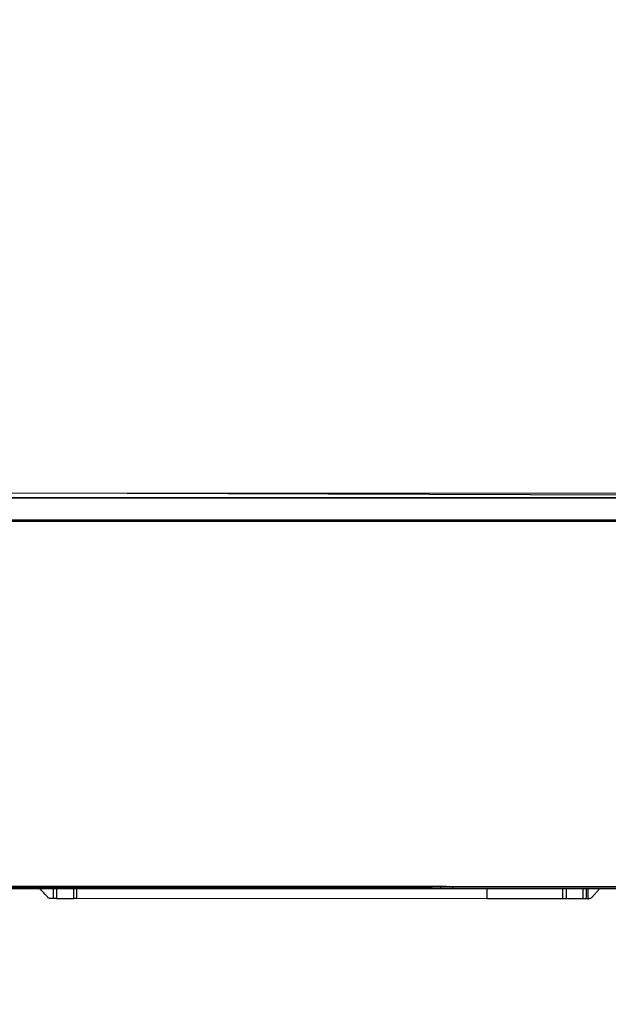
# Model space of a CAD drawing. Header units: millimetres. Extents: x -424979 to 718034, y -72486 to 344972.
# Tile 157 of 256: x 552258 to 552960, y 145026 to 146200. Entities that reach past the tile are written whole.
import ezdxf
from ezdxf import colors
from ezdxf.entities.mleader import LeaderData, LeaderLine
from ezdxf.math import Vec2, Vec3
from ezdxf.xclip import XClip

# ---------------------------------------------------------------- set-up
doc = ezdxf.new("R2010")
doc.units = ezdxf.units.MM
doc.header["$MEASUREMENT"] = 0
doc.header["$XCLIPFRAME"] = 0
doc.layers.add('IS_KLIM Opis_Średnice', color=7, linetype='Continuous', lineweight=9)
doc.layers.add('SKAN - RZUT_7_0_Nr_pióra__1', color=7, linetype='Continuous', lineweight=13)
doc.layers.add('IS_KLIM_urządzenia', color=3, linetype='Continuous')
doc.layers.add('Rysunki i obrazki', color=7, linetype='Continuous')
picture_1 = doc.add_image_def('image7.tif', size_in_pixel=(14115, 7016))

# ---------------------------------------------------------------- blocks, each defined once
blk = doc.blocks.new('Rysunek_7_7', base_point=(-247133.1, 120862.7))
at = {"layer": 'SKAN - RZUT_7_0_Nr_pióra__1', "color": 7, "lineweight": 13}
image = blk.add_image(picture_1, insert=(-306883.1, 91162.7), size_in_units=(119499.9, 59400), dxfattribs=at)
image.set_boundary_path([(-0.5, -0.5), (14114.5, 7015.5)])
blk = doc.blocks.new('G$CFEA986A8')
at = {"layer": 'IS_KLIM_urządzenia', "linetype": 'Continuous'}
for p, q in [((247.78, 196.29), (251.6, 200.59)), ((253.61, 201.26), (253.09, 201.26)), ((255.91, 201.26), (264.42, 201.26)), ((303.61, 201.26), (507.43, 201.26)), ((507.43, 196.29), (507.43, 201.26)), ((507.43, 201.26), (508.86, 201.26)), ((508.86, 201.26), (508.86, 196.29)), ((517.34, 201.26), (508.86, 201.26)), ((320.84, 196.24), (320.84, 196.29)), ((320.84, 195.58), (320.84, 196.24)), ((326.83, 196.24), (326.83, 196.29)), ((326.83, 195.58), (326.83, 196.24)), ((371.52, 196.29), (371.52, 196.24)), ((371.52, 196.24), (371.52, 195.58)), ((391.02, 196.24), (391.02, 196.29)), ((420.02, 196.29), (420.02, 196.24)), ((448.64, 196.29), (448.64, 196.24)), ((278.23, 195.58), (278.23, 195.13)), ((320.84, 195.13), (320.84, 195.58)), ((326.83, 195.13), (326.83, 195.58)), ((371.52, 195.58), (371.52, 195.13)), ((391.02, 195.13), (391.02, 195.58)), ((420.02, 195.13), (420.02, 195.58)), ((448.64, 195.58), (448.64, 195.13)), ((46.52, 13.96), (921.55, 13.84)), ((48.58, 13.7), (919.48, 13.58)), ((919.48, 13.06), (48.58, 13.18)), ((58.73, 0), (909.33, -0.12)), ((58.74, 2.46), (909.33, 2.34)), ((909.33, 1.87), (58.74, 1.98))]:
    blk.add_line(p, q, dxfattribs=at)
at = {"layer": 'IS_KLIM_urządzenia', "linetype": 'Continuous', "extrusion": (0, 0, -1)}
blk.add_arc((-253.09, 199.26), 2, 41.5986, 90, dxfattribs=at)
at = {"layer": 'IS_KLIM_urządzenia', "linetype": 'Continuous'}
for points, degree in [([(253.61, 196.29), (253.61, 197.95), (253.61, 199.6), (253.61, 201.26)], 3), ([(254.48, 196.29), (254.48, 197.95), (254.48, 199.6), (254.48, 201.26)], 3), ([(254.48, 201.26), (254.96, 201.26), (255.43, 201.26), (255.91, 201.26)], 3), ([(255.91, 201.26), (255.91, 199.6), (255.91, 197.95), (255.91, 196.29)], 3), ([(264.42, 196.29), (264.42, 197.95), (264.42, 199.6), (264.42, 201.26)], 3), ([(264.42, 201.26), (264.93, 201.26), (265.45, 201.26), (265.97, 201.26)], 3), ([(265.97, 201.26), (265.97, 196.29)], 1), ([(303.61, 201.26), (303.61, 196.29)], 1), ([(517.34, 196.29), (517.34, 197.95), (517.34, 199.6), (517.34, 201.26)], 3), ([(517.34, 201.26), (517.88, 201.26), (518.41, 201.26), (518.95, 201.26)], 3), ([(518.95, 201.26), (518.95, 199.6), (518.95, 197.95), (518.95, 196.29)], 3), ([(521.74, 200.61), (523.05, 199.17), (524.37, 197.73), (525.69, 196.29)], 3), ([(239.13, 196.29), (266.37, 196.29), (293.61, 196.29), (320.84, 196.29)], 3), ([(320.84, 196.24), (293.61, 196.24), (266.37, 196.24), (239.13, 196.24)], 3), ([(320.84, 196.29), (322.84, 196.29), (324.84, 196.29), (326.83, 196.29)], 3), ([(326.83, 196.24), (324.84, 196.24), (322.84, 196.24), (320.84, 196.24)], 3), ([(371.52, 196.24), (356.63, 196.24), (341.73, 196.24), (326.83, 196.24)], 3), ([(371.52, 196.29), (378.02, 196.29), (384.52, 196.29), (391.02, 196.29)], 3), ([(391.02, 196.24), (384.52, 196.24), (378.02, 196.24), (371.52, 196.24)], 3), ([(391.02, 196.29), (400.69, 196.29), (410.36, 196.29), (420.02, 196.29)], 3), ([(391.02, 195.58), (391.02, 195.8), (391.02, 196.02), (391.02, 196.24)], 3), ([(420.02, 196.24), (410.36, 196.24), (400.69, 196.24), (391.02, 196.24)], 3), ([(420.02, 196.29), (429.56, 196.29), (439.1, 196.29), (448.64, 196.29)], 3), ([(420.02, 195.58), (420.02, 195.8), (420.02, 196.02), (420.02, 196.24)], 3), ([(448.64, 196.29), (505.06, 196.29), (561.48, 196.29), (772.5, 196.17)], 3), ([(448.64, 196.24), (448.64, 196.02), (448.64, 195.8), (448.64, 195.58)], 3), ([(772.5, 196.12), (561.48, 196.24), (505.06, 196.24), (448.64, 196.24)], 3), ([(239.13, 195.58), (252.17, 195.58), (265.2, 195.58), (278.23, 195.58)], 3), ([(278.23, 195.13), (265.2, 195.13), (252.17, 195.13), (239.13, 195.13)], 3), ([(320.84, 195.58), (322.84, 195.58), (324.84, 195.58), (326.83, 195.58)], 3), ([(326.83, 195.13), (324.84, 195.13), (322.84, 195.13), (320.84, 195.13)], 3), ([(326.83, 195.58), (341.73, 195.58), (356.63, 195.58), (371.52, 195.58)], 3), ([(371.52, 195.13), (356.63, 195.13), (341.73, 195.13), (326.83, 195.13)], 3), ([(371.52, 195.58), (378.02, 195.58), (384.52, 195.58), (391.02, 195.58)], 3), ([(391.02, 195.13), (384.52, 195.13), (378.02, 195.13), (371.52, 195.13)], 3), ([(391.02, 195.58), (400.69, 195.58), (410.36, 195.58), (420.02, 195.58)], 3), ([(420.02, 195.13), (410.36, 195.13), (400.69, 195.13), (391.02, 195.13)], 3), ([(420.02, 195.58), (429.56, 195.58), (439.1, 195.58), (448.64, 195.58)], 3), ([(772.5, 195.01), (561.48, 195.13), (505.06, 195.13), (448.64, 195.13)], 3)]:
    blk.add_open_spline(points, degree=degree, dxfattribs=at)
for points, knots in [([(253.61, 201.26), (253.87, 201.26), (254.14, 201.26), (254.43, 201.26), (254.45, 201.26), (254.48, 201.26)], [0, 0, 0, 0, 0.911049, 0.911049, 1, 1, 1, 1]), ([(265.97, 201.26), (266.02, 201.26), (266.06, 201.26), (270.28, 201.26), (274.45, 201.26), (286.95, 201.26), (295.28, 201.26), (303.61, 201.26)], [0, 0, 0, 0, 0.003771, 0.003771, 0.335869, 0.335869, 1, 1, 1, 1]), ([(518.95, 201.26), (519.03, 201.26), (519.12, 201.26), (519.56, 201.26), (519.91, 201.26), (520.26, 201.26)], [0, 0, 0, 0, 0.194122, 0.194122, 1, 1, 1, 1]), ([(520.26, 201.26), (520.26, 201.26), (520.26, 201.26), (520.49, 201.26), (520.71, 201.22), (521.14, 201.07), (521.34, 200.96), (521.59, 200.76), (521.67, 200.69), (521.74, 200.61)], [0, 0, 0, 0, 0.00085, 0.00085, 0.407375, 0.407375, 0.813931, 0.813931, 1, 1, 1, 1]), ([(326.83, 196.29), (337.74, 196.29), (348.64, 196.29), (363.53, 196.29), (367.53, 196.29), (371.52, 196.29)], [0, 0, 0, 0, 0.731807, 0.731807, 1, 1, 1, 1]), ([(448.64, 196.24), (441.24, 196.24), (433.84, 196.24), (424.3, 196.24), (422.16, 196.24), (420.02, 196.24)], [0, 0, 0, 0, 0.776026, 0.776026, 1, 1, 1, 1]), ([(278.23, 195.58), (285.33, 195.58), (292.43, 195.58), (306.64, 195.58), (313.74, 195.58), (320.84, 195.58)], [0, 0, 0, 0, 0.5, 0.5, 1, 1, 1, 1]), ([(320.84, 195.13), (320.51, 195.13), (320.18, 195.13), (318.51, 195.13), (317.18, 195.13), (310.51, 195.13), (305.18, 195.13), (292.64, 195.13), (285.43, 195.13), (278.23, 195.13)], [0, 0, 0, 0, 0.023466, 0.023466, 0.117331, 0.117331, 0.49279, 0.49279, 1, 1, 1, 1]), ([(448.64, 195.13), (441.24, 195.13), (433.84, 195.13), (424.3, 195.13), (422.16, 195.13), (420.02, 195.13)], [0, 0, 0, 0, 0.776026, 0.776026, 1, 1, 1, 1]), ([(448.64, 195.58), (499.41, 195.58), (550.18, 195.58), (761.2, 195.46), (766.85, 195.46), (772.5, 195.46)], [0, 0, 0, 0, 0.899861, 0.899861, 1, 1, 1, 1])]:
    blk.add_open_spline(points, degree=3, knots=knots, dxfattribs=at)

msp = doc.modelspace()

# ---------------------------------------------------------------- block references
at = {"layer": 'IS_KLIM_urządzenia', "xscale": 2.4, "yscale": 2.4, "zscale": 2.4, "rotation": 179.9922287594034}
msp.add_blockref('G$CFEA986A8', (553544.1, 145634.9), dxfattribs=at)
at = {"layer": 'Rysunki i obrazki', "color": 151, "linetype": 'Continuous', "lineweight": 20, "true_color": 0x80c2ff}
ref = msp.add_blockref('Rysunek_7_7', (578150.8, 164030.1), dxfattribs=at)
XClip(ref).set_block_clipping_path([(-306883.0907464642, 91162.6626359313), (-187383.1463020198, 150562.679302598)])

# ---------------------------------------------------------------- next in the draw order: leaders
at = {"layer": 'IS_KLIM Opis_Średnice', "ltscale": 30}
ml = msp.add_multileader_mtext('Standard', dxfattribs=at)
ml.set_content('{\\fArial|b0|i0|c238|p0;\\C7;Odprowadzenie skroplin (przewód tłoczny) od klimatyzatora zastosować pompkę skroplin. W związku z brakiiem w pobliżu istenijącego pionu kanalizacyji sanitarnej skropliny z klimatyzacji zaleca się odprowadzić na zewnątrz budynku. W tym celu należy zamontować rurę odpływową, która skieruje wodę do rynny lub specjalnego zbiornika. Należy pamiętać o regularnym opróżnianiu zbiornika, aby zapobiec jego przepełnieniu. Ustalić bezpośrednio z Inwestrem podczas  robót budowlanych.  }', color=256)
ml.set_leader_properties()
ml.build(insert=Vec2(0, 0))
ml.multileader.update_dxf_attribs({"text_left_attachment_type": 6, "text_right_attachment_type": 6, "dogleg_length": 0.36})
ctx = ml.context
ctx.base_point, ctx.char_height, ctx.plane_origin, ctx.plane_y_axis = Vec3(540141.1, 149387.1), 250, Vec3(549800.9, 156171.9), Vec3(0, -1)
ctx.left_attachment, ctx.right_attachment = 6, 6
notes = []
notes.append((ctx, [(0, (1, 1, 0), (551133.3, 149387.1), (-1, 0), 0.36, [(1, [(552382.5, 145635.2), (562220.9, 145603.5)], 256, [])])]))
ctx.mtext.insert, ctx.mtext.width, ctx.mtext.flow_direction = Vec3(540143.1, 149710.6), 11099.971, 5
ctx.mtext.has_bg_fill, ctx.mtext.bg_color, ctx.mtext.bg_scale_factor, ctx.mtext.bg_transparency, ctx.mtext.use_window_bg_color = 1, -939524096, 1.5, 0, 1
for ctx, leaders in notes:
    for number, flags, end, landing, length, lines in leaders:
        leader = LeaderData()
        leader.index, (leader.has_last_leader_line, leader.has_dogleg_vector, leader.attachment_direction) = number, flags
        leader.last_leader_point, leader.dogleg_vector, leader.dogleg_length = Vec3(end), Vec3(landing), length
        for number, points, colour, breaks in lines:
            line = LeaderLine()
            line.index, line.vertices, line.color, line.breaks = number, Vec3.list(points), colors.encode_raw_color(colour), breaks
            leader.lines.append(line)
        ctx.leaders.append(leader)

doc.saveas('drawing.dxf')
